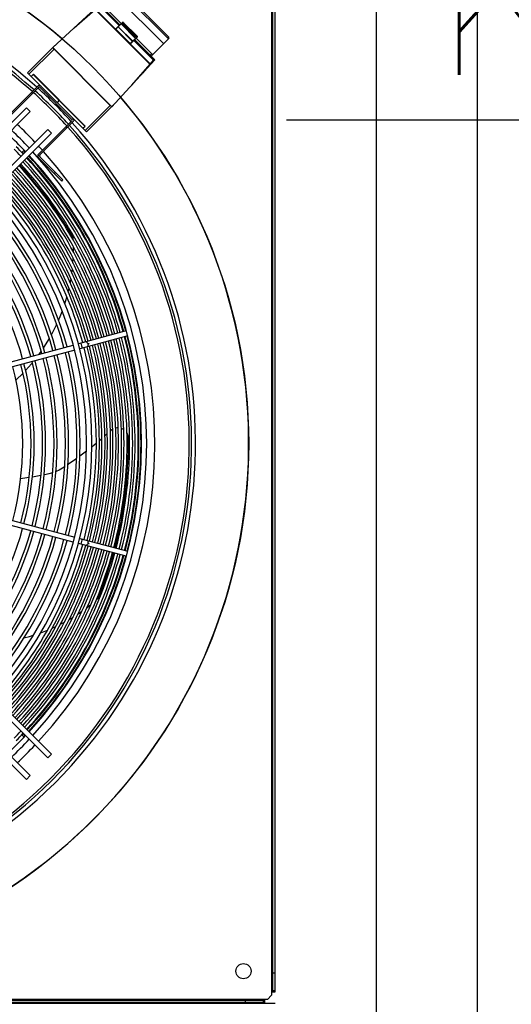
# Model space of a CAD drawing. Header units: centimetres. Extents: x -92429 to 178773, y 2337 to 428125.
# Tile 134 of 138: x 162501 to 162544, y 9605 to 9693. Entities that reach past the tile are written whole.
import ezdxf

# ---------------------------------------------------------------- set-up
doc = ezdxf.new("R2010")
doc.units = ezdxf.units.CM
doc.header["$LTSCALE"] = 50
for name, color, linetype in [('Dach_Ist$0$ARCH_INFO_OPISY_IST', 15, 'Continuous'), ('WL_rurociągi', 1, 'Continuous'), ('WL_urządzenia', 1, 'Continuous')]:
    doc.layers.add(name, color=color, linetype=linetype)
doc.styles.add('Dach_Ist$0$ROMANS-50-CM', font='romans.shx', dxfattribs={"width": 0.8, "height": 10})

msp = doc.modelspace()

# ---------------------------------------------------------------- linework, layer by layer
at = {"layer": 'Dach_Ist$0$ARCH_INFO_OPISY_IST', "color": 8, "ltscale": 0.5, "extrusion": (0, 1, 0), "elevation": 9683.917}
msp.add_lwpolyline([(-162616.805, 2170), (-162524.342, 2170)], dxfattribs=at)
at = {"layer": 'WL_rurociągi'}
for p, q in [((162541.275, 8844.624, 2170), (162541.275, 9737.624, 2170)), ((162532.318, 8864.807, 2170), (162532.318, 9717.441, 2170))]:
    msp.add_line(p, q, dxfattribs=at)
at = {"layer": 'WL_urządzenia', "color": 1, "linetype": 'Continuous'}
for p, q in [((162523.023, 9703.874, 2170), (162523.023, 9606.539, 2170)), ((162523.116, 9606.632, 2170), (162523.116, 9703.781, 2170)), ((162523.301, 9703.874, 2170), (162523.301, 9606.539, 2170)), ((162509.195, 9694.955, 2170), (162513.455, 9690.695, 2170)), ((162509.621, 9695.381, 2170), (162513.881, 9691.121, 2170)), ((162513.881, 9691.317, 2170), (162509.817, 9695.381, 2170)), ((162503.61, 9690.354, 2170), (162507.726, 9694.145, 2170)), ((162509.496, 9692.307, 2170), (162507.691, 9694.113, 2170)), ((162509.562, 9692.373, 2170), (162507.791, 9694.144, 2170)), ((162508.211, 9693.972, 2170), (162509.686, 9692.497, 2170)), ((162505.509, 9692.103, 2170), (162507.381, 9693.722, 2170)), ((162507.381, 9693.722, 2170), (162512.222, 9688.881, 2170)), ((162512.251, 9688.911, 2170), (162507.411, 9693.751, 2170)), ((162509.811, 9692.622, 2170), (162509.195, 9692.006, 2170)), ((162509.204, 9691.989, 2170), (162509.837, 9692.622, 2170)), ((162509.666, 9692.451, 2170), (162510.951, 9691.166, 2170)), ((162510.958, 9691.173, 2170), (162509.673, 9692.458, 2170)), ((162509.909, 9692.55, 2170), (162509.803, 9692.444, 2170)), ((162509.803, 9692.444, 2170), (162510.943, 9691.303, 2170)), ((162509.829, 9692.614, 2170), (162509.901, 9692.542, 2170)), ((162510.927, 9691.335, 2170), (162509.835, 9692.427, 2170)), ((162509.837, 9692.622, 2170), (162509.837, 9692.622, 2170)), ((162511.122, 9691.337, 2170), (162509.837, 9692.622, 2170)), ((162509.837, 9692.451, 2170), (162509.909, 9692.524, 2170)), ((162509.922, 9692.51, 2170), (162509.837, 9692.425, 2170)), ((162509.837, 9692.451, 2170), (162510.951, 9691.337, 2170)), ((162509.909, 9692.523, 2170), (162511.023, 9691.409, 2170)), ((162510.488, 9690.704, 2170), (162509.204, 9691.989, 2170)), ((162509.405, 9692.19, 2170), (162510.69, 9690.905, 2170)), ((162510.701, 9690.917, 2170), (162509.417, 9692.202, 2170)), ((162511.01, 9691.422, 2170), (162510.925, 9691.337, 2170)), ((162511.049, 9691.409, 2170), (162510.943, 9691.303, 2170)), ((162511.023, 9691.409, 2170), (162510.951, 9691.337, 2170)), ((162511.042, 9691.401, 2170), (162511.114, 9691.329, 2170)), ((162503.793, 9690.537, 2170), (162501.368, 9688.112, 2170)), ((162503.801, 9690.53, 2170), (162503.793, 9690.537, 2170)), ((162511.122, 9691.337, 2170), (162510.488, 9690.704, 2170)), ((162510.506, 9690.695, 2170), (162511.122, 9691.311, 2170)), ((162512.612, 9689.191, 2170), (162510.807, 9690.996, 2170)), ((162512.644, 9689.291, 2170), (162510.873, 9691.062, 2170)), ((162510.997, 9691.186, 2170), (162512.472, 9689.712, 2170)), ((162512.348, 9689.587, 2170), (162513.881, 9691.121, 2170)), ((162501.499, 9687.981, 2170), (162503.728, 9690.21, 2170)), ((162503.61, 9690.354, 2170), (162503.61, 9690.349, 2170)), ((162508.854, 9685.11, 2170), (162503.61, 9690.354, 2170)), ((162503.61, 9690.349, 2170), (162503.615, 9690.339, 2170)), ((162503.615, 9690.339, 2170), (162503.625, 9690.324, 2170)), ((162503.625, 9690.324, 2170), (162503.639, 9690.306, 2170)), ((162503.639, 9690.306, 2170), (162503.657, 9690.285, 2170)), ((162503.657, 9690.285, 2170), (162503.679, 9690.261, 2170)), ((162503.679, 9690.261, 2170), (162503.703, 9690.235, 2170)), ((162503.703, 9690.235, 2170), (162503.728, 9690.21, 2170)), ((162503.728, 9690.21, 2170), (162508.71, 9685.228, 2170)), ((162512.249, 9689.685, 2170), (162512.374, 9689.81, 2170)), ((162512.645, 9689.226, 2170), (162508.854, 9685.11, 2170)), ((162512.222, 9688.881, 2170), (162510.603, 9687.009, 2170)), ((162511.601, 9688.093, 2170), (162512.513, 9689.147, 2170)), ((162512.222, 9688.881, 2170), (162512.251, 9688.911, 2170)), ((162512.522, 9689.224, 2170), (162512.251, 9688.911, 2170)), ((162512.522, 9689.224, 2170), (162512.585, 9689.161, 2170)), ((162506.612, 9682.868, 2170), (162501.368, 9688.112, 2170)), ((162501.893, 9687.981, 2170), (162501.696, 9687.784, 2170)), ((162501.879, 9687.968, 2170), (162506.468, 9683.379, 2170)), ((162506.481, 9683.393, 2170), (162501.893, 9687.981, 2170)), ((162502.253, 9686.899, 2170), (162499.238, 9683.884, 2170)), ((162499.336, 9683.786, 2170), (162502.351, 9686.801, 2170)), ((162501.761, 9686.408, 2170), (162501.86, 9686.31, 2170)), ((162502.482, 9686.801, 2170), (162505.301, 9683.983, 2170)), ((162504.171, 9685.677, 2170), (162503.987, 9685.493, 2170)), ((162503.993, 9685.487, 2170), (162504.177, 9685.671, 2170)), ((162506.481, 9682.999, 2170), (162508.71, 9685.228, 2170)), ((162506.612, 9682.868, 2170), (162509.037, 9685.294, 2170)), ((162508.71, 9685.228, 2170), (162508.735, 9685.203, 2170)), ((162509.037, 9685.294, 2170), (162509.03, 9685.301, 2170)), ((162501.27, 9684.999, 2170), (162477.241, 9660.97, 2170)), ((162477.632, 9660.705, 2170), (162501.598, 9684.671, 2170)), ((162501.598, 9684.671, 2170), (162501.27, 9684.999, 2170)), ((162508.735, 9685.203, 2170), (162508.761, 9685.179, 2170)), ((162508.761, 9685.179, 2170), (162508.785, 9685.157, 2170)), ((162508.785, 9685.157, 2170), (162508.806, 9685.139, 2170)), ((162508.806, 9685.139, 2170), (162508.824, 9685.125, 2170)), ((162508.824, 9685.125, 2170), (162508.839, 9685.115, 2170)), ((162508.839, 9685.115, 2170), (162508.849, 9685.11, 2170)), ((162508.849, 9685.11, 2170), (162508.854, 9685.11, 2170)), ((162502.286, 9680.836, 2170), (162505.301, 9683.851, 2170)), ((162502.384, 9680.738, 2170), (162505.399, 9683.753, 2170)), ((162503.171, 9683.098, 2170), (162479.205, 9659.132, 2170)), ((162479.47, 9658.742, 2170), (162503.498, 9682.77, 2170)), ((162503.498, 9682.77, 2170), (162503.171, 9683.098, 2170)), ((162504.809, 9683.36, 2170), (162504.908, 9683.262, 2170)), ((162506.284, 9683.196, 2170), (162506.481, 9683.393, 2170)), ((162500.858, 9681.047, 2170), (162501.065, 9681.254, 2170)), ((162502.3, 9680.823, 2170), (162502.286, 9680.836, 2170)), ((162502.384, 9680.738, 2170), (162502.3, 9680.823, 2170)), ((162502.351, 9680.574, 2170), (162504.416, 9678.509, 2170)), ((162504.514, 9678.608, 2170), (162502.45, 9680.672, 2170)), ((162501.295, 9679.283, 2170), (162500.689, 9679.96, 2170)), ((162503.239, 9676.854, 2170), (162501.295, 9679.283, 2170)), ((162503.761, 9679.165, 2170), (162503.859, 9679.263, 2170)), ((162504.416, 9678.509, 2170), (162504.514, 9678.608, 2170)), ((162504.959, 9674.287, 2170), (162503.239, 9676.854, 2170)), ((162505.304, 9673.709, 2170), (162504.959, 9674.287, 2170)), ((162505.351, 9673.618, 2170), (162505.304, 9673.709, 2170)), ((162505.409, 9673.443, 2170), (162505.351, 9673.618, 2170)), ((162505.43, 9673.289, 2170), (162505.409, 9673.443, 2170)), ((162505.432, 9673.258, 2170), (162505.43, 9673.289, 2170)), ((162505.45, 9672.21, 2170), (162505.451, 9672.654, 2170)), ((162505.404, 9671.235, 2170), (162505.431, 9671.65, 2170)), ((162505.306, 9670.323, 2170), (162505.354, 9670.711, 2170)), ((162505.164, 9669.465, 2170), (162505.204, 9669.679, 2170)), ((162505.204, 9669.679, 2170), (162505.231, 9669.83, 2170)), ((162504.985, 9668.655, 2170), (162505.067, 9669, 2170)), ((162504.687, 9667.612, 2170), (162504.869, 9668.216, 2170)), ((162504.331, 9666.625, 2170), (162504.453, 9666.939, 2170)), ((162504.13, 9666.142, 2170), (162504.331, 9666.625, 2170)), ((162503.494, 9664.852, 2170), (162503.923, 9665.69, 2170)), ((162503.923, 9665.69, 2170), (162503.964, 9665.777, 2170)), ((162510.134, 9665.207, 2170), (162505.881, 9664.068, 2170)), ((162502.963, 9663.961, 2170), (162503.307, 9664.523, 2170)), ((162510.254, 9664.76, 2170), (162506.001, 9663.62, 2170)), ((162490.927, 9660.061, 2170), (162505.433, 9663.948, 2170)), ((162505.553, 9663.5, 2170), (162491.047, 9659.613, 2170)), ((162502.395, 9663.134, 2170), (162502.581, 9663.392, 2170)), ((162502.785, 9663.69, 2170), (162502.963, 9663.961, 2170)), ((162501.204, 9661.697, 2170), (162501.737, 9662.297, 2170)), ((162501.737, 9662.297, 2170), (162501.801, 9662.373, 2170)), ((162500.349, 9660.85, 2170), (162500.974, 9661.457, 2170)), ((162508.808, 9656.406, 2170), (162508.762, 9656.366, 2170)), ((162508.925, 9656.488, 2170), (162508.808, 9656.406, 2170)), ((162509.303, 9656.61, 2170), (162509.199, 9656.594, 2170)), ((162509.411, 9656.614, 2170), (162509.303, 9656.61, 2170)), ((162509.829, 9656.505, 2170), (162509.691, 9656.565, 2170)), ((162509.908, 9656.458, 2170), (162509.829, 9656.505, 2170)), ((162507.964, 9655.65, 2170), (162507.753, 9655.468, 2170)), ((162508.443, 9656.074, 2170), (162508.238, 9655.89, 2170)), ((162508.447, 9656.077, 2170), (162508.443, 9656.074, 2170)), ((162508.762, 9656.366, 2170), (162508.718, 9656.325, 2170)), ((162510.209, 9656.126, 2170), (162510.196, 9656.151, 2170)), ((162510.279, 9655.959, 2170), (162510.209, 9656.126, 2170)), ((162510.315, 9655.777, 2170), (162510.279, 9655.959, 2170)), ((162510.32, 9655.7, 2170), (162510.315, 9655.777, 2170)), ((162510.315, 9654.43, 2170), (162510.32, 9655.7, 2170)), ((162507.476, 9655.235, 2170), (162507.077, 9654.908, 2170)), ((162505.73, 9653.882, 2170), (162505.014, 9653.381, 2170)), ((162506.608, 9654.538, 2170), (162506.016, 9654.09, 2170)), ((162510.121, 9651.362, 2170), (162510.315, 9654.43, 2170)), ((162504.465, 9653.023, 2170), (162504.174, 9652.865, 2170)), ((162504.655, 9653.142, 2170), (162504.465, 9653.023, 2170)), ((162504.67, 9653.151, 2170), (162504.655, 9653.142, 2170)), ((162505.014, 9653.381, 2170), (162504.961, 9653.346, 2170)), ((162500.94, 9652.116, 2170), (162500.762, 9652.093, 2170)), ((162501.519, 9652.2, 2170), (162500.94, 9652.116, 2170)), ((162502.562, 9652.378, 2170), (162501.804, 9652.245, 2170)), ((162503.039, 9652.473, 2170), (162502.847, 9652.434, 2170)), ((162503.271, 9652.526, 2170), (162503.039, 9652.473, 2170)), ((162503.572, 9652.616, 2170), (162503.271, 9652.526, 2170)), ((162503.608, 9652.628, 2170), (162503.572, 9652.616, 2170)), ((162504.174, 9652.865, 2170), (162503.897, 9652.737, 2170)), ((162479.205, 9651.282, 2170), (162503.171, 9627.316, 2170)), ((162503.498, 9627.643, 2170), (162479.47, 9651.672, 2170)), ((162509.664, 9648.289, 2170), (162510.121, 9651.362, 2170)), ((162505.433, 9646.466, 2170), (162490.927, 9650.353, 2170)), ((162491.047, 9650.8, 2170), (162505.553, 9646.913, 2170)), ((162477.241, 9649.443, 2170), (162501.27, 9625.415, 2170)), ((162501.598, 9625.742, 2170), (162477.632, 9649.708, 2170)), ((162509.135, 9645.954, 2170), (162509.664, 9648.289, 2170)), ((162506.001, 9646.793, 2170), (162510.254, 9645.654, 2170)), ((162510.134, 9645.206, 2170), (162505.881, 9646.346, 2170)), ((162507.983, 9642.326, 2170), (162508.947, 9645.262, 2170)), ((162508.947, 9645.262, 2170), (162509.015, 9645.506, 2170)), ((162507.595, 9641.452, 2170), (162507.697, 9641.605, 2170)), ((162507.697, 9641.605, 2170), (162507.74, 9641.698, 2170)), ((162507.74, 9641.698, 2170), (162507.983, 9642.326, 2170)), ((162506.649, 9640.661, 2170), (162506.999, 9640.934, 2170)), ((162507.463, 9641.32, 2170), (162507.487, 9641.341, 2170)), ((162507.487, 9641.341, 2170), (162507.595, 9641.452, 2170)), ((162505.073, 9639.612, 2170), (162505.409, 9639.813, 2170)), ((162505.852, 9640.097, 2170), (162506.195, 9640.331, 2170)), ((162503.561, 9638.838, 2170), (162503.884, 9638.986, 2170)), ((162504.31, 9639.196, 2170), (162504.503, 9639.296, 2170)), ((162504.503, 9639.296, 2170), (162504.638, 9639.368, 2170)), ((162501.054, 9637.966, 2170), (162501.559, 9638.104, 2170)), ((162501.559, 9638.104, 2170), (162501.881, 9638.201, 2170)), ((162502.556, 9638.431, 2170), (162503.144, 9638.659, 2170)), ((162501.065, 9629.159, 2170), (162500.858, 9629.366, 2170)), ((162503.171, 9627.316, 2170), (162503.498, 9627.643, 2170)), ((162501.27, 9625.415, 2170), (162501.598, 9625.742, 2170)), ((162523.301, 9608.208, 2170), (162523.116, 9608.208, 2170)), ((162523.301, 9606.632, 2170), (162523.116, 9606.632, 2170)), ((162523.116, 9606.539, 2170), (162523.116, 9606.632, 2170)), ((162522.374, 9605.89, 2170), (162425.039, 9605.89, 2170)), ((162425.132, 9605.798, 2170), (162522.281, 9605.798, 2170)), ((162520.705, 9605.612, 2170), (162520.705, 9605.798, 2170)), ((162522.281, 9605.798, 2170), (162522.281, 9605.612, 2170)), ((162522.281, 9605.798, 2170), (162522.374, 9605.798, 2170)), ((162522.374, 9605.89, 2170), (162522.374, 9605.612, 2170)), ((162522.652, 9605.89, 2170), (162522.374, 9605.89, 2170)), ((162523.023, 9606.261, 2170), (162522.652, 9605.89, 2170)), ((162523.301, 9606.539, 2170), (162523.023, 9606.539, 2170)), ((162523.023, 9606.539, 2170), (162523.023, 9606.261, 2170)), ((162523.347, 9605.519, 2170), (162417.391, 9605.519, 2170)), ((162425.039, 9605.612, 2170), (162522.374, 9605.612, 2170))]:
    msp.add_line(p, q, dxfattribs=at)
for points in [[(162509.673, 9692.458, -0.408521), (162509.644, 9692.455)], [(162509.644, 9692.455, 0.390705), (162509.666, 9692.451)], [(162509.834, 9692.45, -0.05258), (162509.803, 9692.444)], [(162509.803, 9692.444, 0.080505), (162509.835, 9692.427)], [(162509.829, 9692.614, -0.308911), (162509.811, 9692.622)], [(162509.837, 9692.451, 0.213001), (162509.834, 9692.45)], [(162509.834, 9692.45, -0.372564), (162509.835, 9692.427)], [(162509.909, 9692.524, -0.308911), (162509.901, 9692.542)], [(162509.922, 9692.51, -0.350781), (162509.909, 9692.55)], [(162509.204, 9691.989, 0.279695), (162509.195, 9692.006)], [(162509.405, 9692.19, -0.039959), (162509.391, 9692.202)], [(162509.417, 9692.202, -0.413807), (162509.391, 9692.202)], [(162510.927, 9691.335, -0.372564), (162510.95, 9691.334)], [(162511.05, 9691.409, -0.350781), (162511.01, 9691.422)], [(162511.042, 9691.401, -0.308911), (162511.023, 9691.409)], [(162510.506, 9690.695, 0.279695), (162510.488, 9690.704)], [(162510.702, 9690.891, -0.039959), (162510.69, 9690.905)], [(162510.702, 9690.891, -0.413807), (162510.701, 9690.917)], [(162510.927, 9691.335, 0.080505), (162510.943, 9691.303)], [(162510.943, 9691.303, -0.05258), (162510.95, 9691.334)], [(162510.951, 9691.166, 0.390705), (162510.955, 9691.144)], [(162510.95, 9691.334, 0.213001), (162510.951, 9691.337)], [(162510.955, 9691.144, -0.408521), (162510.958, 9691.173)], [(162511.122, 9691.311, -0.308911), (162511.114, 9691.329)], [(162512.222, 9688.881, 0.050409), (162512.255, 9688.849)], [(162512.222, 9688.881, 0.039903), (162512.255, 9688.849)], [(162512.251, 9688.911, 0.395256), (162512.255, 9688.849)], [(162512.513, 9689.147, -0.383826), (162512.522, 9689.224)], [(162504.187, 9685.687, -0.207794), (162504.171, 9685.677)], [(162504.187, 9685.687, 0.207794), (162504.177, 9685.671)], [(162506.603, 9664.261, 0.407676), (162506.844, 9664.086, 0.407676), (162506.723, 9663.814)], [(162506.085, 9664.122, 0.037253), (162506.154, 9663.901, 0.037253), (162506.205, 9663.675)], [(162506.205, 9646.738, 0.037253), (162506.154, 9646.512, 0.037253), (162506.085, 9646.291)], [(162506.723, 9646.6, 0.407676), (162506.844, 9646.327, 0.407676), (162506.603, 9646.152)]]:
    msp.add_lwpolyline(points, format="xyb", dxfattribs=at)
for centre, radius in [((162473.707, 9655.207, 2170), 47.277), ((162520.52, 9608.393, 2170), 0.672), ((162520.52, 9608.393, 2170), 0.672)]:
    msp.add_circle(centre, radius, dxfattribs=at)
for centre, radius, start, end in [((162473.707, 9655.207, 2170), 47.277, 49.44157, 40.55843), ((162473.707, 9655.207, 2170), 42.566, 47.99606, 42.00394), ((162473.707, 9655.207, 2170), 42.222, 48.02047, 41.97953), ((162473.707, 9655.207, 2170), 42.012, 48.03557, 41.96443), ((162509.824, 9692.609, 2170), 0.0185, 45, 135), ((162509.85, 9692.438, 2170), 0.0185, 135, 225), ((162509.896, 9692.537, 2170), 0.0185, 315, 45), ((162511.037, 9691.396, 2170), 0.0185, 45, 135), ((162510.938, 9691.35, 2170), 0.0185, 225, 315), ((162511.109, 9691.324, 2170), 0.0185, 315, 45), ((162513.783, 9691.219, 2170), 0.139, 315, 45), ((162512.611, 9689.258, 2170), 0.0464, 317.35465, 45), ((162473.707, 9655.207, 2170), 42.012, 42.15432, 47.84568), ((162473.707, 9655.207, 2170), 42.222, 42.16846, 47.83154), ((162502.417, 9686.736, 2170), 0.232, 45, 135), ((162473.707, 9655.207, 2170), 42.566, 42.19134, 47.80866), ((162502.417, 9686.736, 2170), 0.0927, 45, 135), ((162473.707, 9655.207, 2170), 38.964, 43.36403, 46.63597), ((162505.236, 9683.917, 2170), 0.0927, 315, 45), ((162505.236, 9683.917, 2170), 0.232, 315, 45), ((162473.707, 9655.207, 2170), 37.775, 43.31252, 46.68748), ((162473.707, 9655.207, 2170), 38.239, 43.33298, 46.66702), ((162473.707, 9655.207, 2170), 37.205, 43.28663, 44.6431), ((162473.707, 9655.207, 2170), 37.483, 43.29935, 44.64575), ((162473.707, 9655.207, 2170), 37.544, 43.3021, 43.58515), ((162473.707, 9655.207, 2170), 37.729, 43.31044, 43.5921), ((162473.707, 9655.207, 2170), 38.239, 317.36195, 42.63805), ((162473.707, 9655.207, 2170), 38.964, 41.93151, 42.68206), ((162473.707, 9655.207, 2170), 38.964, 317.31794, 41.72673), ((162473.707, 9655.207, 2170), 36.714, 15.36167, 42.5399), ((162473.707, 9655.207, 2170), 36.992, 15.35895, 42.5584), ((162473.707, 9655.207, 2170), 37.205, 15.3569, 42.57237), ((162473.707, 9655.207, 2170), 37.483, 15.35425, 42.59039), ((162473.707, 9655.207, 2170), 37.544, 15.35368, 42.59428), ((162473.707, 9655.207, 2170), 37.729, 15.35194, 42.60611), ((162473.707, 9655.207, 2170), 37.775, 317.39095, 42.60905), ((162502.515, 9680.738, 2170), 0.232, 158.57818, 225), ((162502.515, 9680.738, 2170), 0.0927, 135, 225), ((162473.707, 9655.207, 2170), 35.52, 15.37383, 42.45713), ((162473.707, 9655.207, 2170), 35.732, 15.37161, 42.47228), ((162473.707, 9655.207, 2170), 36.011, 15.36874, 42.49181), ((162473.707, 9655.207, 2170), 36.223, 15.36657, 42.50655), ((162473.707, 9655.207, 2170), 36.501, 15.36378, 42.52556), ((162473.707, 9655.207, 2170), 34.26, 15.38758, 42.36358), ((162473.707, 9655.207, 2170), 34.538, 15.38445, 42.38482), ((162473.707, 9655.207, 2170), 34.751, 15.3821, 42.40084), ((162473.707, 9655.207, 2170), 35.029, 15.37907, 42.42148), ((162473.707, 9655.207, 2170), 35.242, 15.37678, 42.43706), ((162473.707, 9655.207, 2170), 33.372, 317.70664, 42.29336), ((162473.707, 9655.207, 2170), 33.769, 15.39321, 42.32524), ((162473.707, 9655.207, 2170), 34.048, 15.39, 42.3471), ((162473.707, 9655.207, 2170), 32.051, 15.41429, 42.18169), ((162473.707, 9655.207, 2170), 32.329, 15.41073, 42.20596), ((162473.707, 9655.207, 2170), 32.908, 317.74479, 42.25521), ((162473.707, 9655.207, 2170), 31.032, 15.4279, 42.08907), ((162473.707, 9655.207, 2170), 31.31, 15.4241, 42.11495), ((162473.707, 9655.207, 2170), 29.272, 15.45362, 41.9139), ((162473.707, 9655.207, 2170), 30.013, 15.44243, 41.99015), ((162473.707, 9655.207, 2170), 30.291, 15.43836, 42.01781), ((162473.707, 9655.207, 2170), 28.253, 15.46998, 41.80248), ((162473.707, 9655.207, 2170), 28.994, 15.45797, 41.88426), ((162473.707, 9655.207, 2170), 36.011, 345.36874, 14.63126), ((162473.707, 9655.207, 2170), 36.223, 345.36657, 14.63343), ((162473.707, 9655.207, 2170), 36.501, 345.36378, 14.63622), ((162473.707, 9655.207, 2170), 36.714, 345.36167, 14.63833), ((162473.707, 9655.207, 2170), 36.992, 345.35895, 14.64105), ((162473.707, 9655.207, 2170), 37.205, 345.3569, 14.6431), ((162473.707, 9655.207, 2170), 37.483, 345.35425, 14.64575), ((162473.707, 9655.207, 2170), 37.544, 345.35368, 14.64632), ((162473.707, 9655.207, 2170), 37.729, 345.35194, 14.64806), ((162473.707, 9655.207, 2170), 33.769, 345.39321, 14.60679), ((162473.707, 9655.207, 2170), 34.048, 345.39, 14.61), ((162473.707, 9655.207, 2170), 34.26, 345.38757, 14.61243), ((162473.707, 9655.207, 2170), 34.538, 345.38445, 14.61555), ((162473.707, 9655.207, 2170), 34.751, 345.3821, 14.6179), ((162473.707, 9655.207, 2170), 35.029, 345.37907, 14.62093), ((162473.707, 9655.207, 2170), 35.242, 345.37678, 14.62322), ((162473.707, 9655.207, 2170), 35.52, 345.37383, 14.62617), ((162473.707, 9655.207, 2170), 35.732, 345.37161, 14.62839), ((162473.707, 9655.207, 2170), 29.272, 345.45362, 14.54638), ((162473.707, 9655.207, 2170), 30.013, 345.44243, 14.55757), ((162473.707, 9655.207, 2170), 30.291, 345.43836, 14.56164), ((162473.707, 9655.207, 2170), 31.032, 345.4279, 14.5721), ((162473.707, 9655.207, 2170), 31.31, 345.4241, 14.5759), ((162473.707, 9655.207, 2170), 32.051, 345.41429, 14.58571), ((162473.707, 9655.207, 2170), 32.329, 345.41073, 14.58927), ((162473.707, 9655.207, 2170), 27.234, 345.48757, 14.51243), ((162473.707, 9655.207, 2170), 27.975, 345.47466, 14.52534), ((162473.707, 9655.207, 2170), 28.253, 345.46998, 14.53002), ((162473.707, 9655.207, 2170), 28.994, 345.45797, 14.54203), ((162473.707, 9655.207, 2170), 28.253, 318.19752, 344.53002), ((162473.707, 9655.207, 2170), 28.994, 318.11574, 344.54203), ((162473.707, 9655.207, 2170), 29.272, 318.0861, 344.54638), ((162473.707, 9655.207, 2170), 30.013, 318.00985, 344.55757), ((162473.707, 9655.207, 2170), 30.291, 317.98219, 344.56164), ((162473.707, 9655.207, 2170), 31.032, 317.91093, 344.5721), ((162473.707, 9655.207, 2170), 31.31, 317.88505, 344.5759), ((162473.707, 9655.207, 2170), 32.051, 317.81831, 344.58571), ((162473.707, 9655.207, 2170), 32.329, 317.79404, 344.58927), ((162473.707, 9655.207, 2170), 33.769, 317.67476, 344.60679), ((162473.707, 9655.207, 2170), 34.048, 317.6529, 344.61), ((162473.707, 9655.207, 2170), 34.26, 317.63642, 344.61242), ((162473.707, 9655.207, 2170), 34.538, 317.61518, 344.61555), ((162473.707, 9655.207, 2170), 34.751, 317.59916, 344.6179), ((162473.707, 9655.207, 2170), 35.029, 317.57852, 344.62093), ((162473.707, 9655.207, 2170), 35.242, 317.56294, 344.62322), ((162473.707, 9655.207, 2170), 35.52, 317.54287, 344.62617), ((162473.707, 9655.207, 2170), 35.732, 317.52772, 344.62839), ((162473.707, 9655.207, 2170), 36.011, 317.50819, 344.63126), ((162473.707, 9655.207, 2170), 36.223, 317.49345, 344.63343), ((162473.707, 9655.207, 2170), 36.501, 317.47444, 344.63622), ((162473.707, 9655.207, 2170), 36.714, 317.4601, 344.63833), ((162473.707, 9655.207, 2170), 36.992, 317.4416, 344.64105), ((162473.707, 9655.207, 2170), 37.205, 317.42763, 344.6431), ((162473.707, 9655.207, 2170), 37.483, 317.40961, 344.64575), ((162473.707, 9655.207, 2170), 37.544, 317.40572, 344.64632), ((162473.707, 9655.207, 2170), 37.729, 317.39389, 344.64806), ((162473.707, 9655.207, 2170), 37.205, 315.3569, 316.71337), ((162473.707, 9655.207, 2170), 37.483, 315.35425, 316.70065), ((162473.707, 9655.207, 2170), 37.544, 316.41485, 316.6979), ((162473.707, 9655.207, 2170), 37.729, 316.4079, 316.68956), ((162473.707, 9655.207, 2170), 37.775, 313.31252, 316.68748), ((162473.707, 9655.207, 2170), 38.239, 313.33298, 316.66702), ((162473.707, 9655.207, 2170), 38.964, 313.36403, 316.63597)]:
    msp.add_arc(centre, radius, start, end, dxfattribs=at)

# ---------------------------------------------------------------- texts
at = {"layer": 'Dach_Ist$0$ARCH_INFO_OPISY_IST', "color": 8, "insert": (162616.805, 9687.951, 2170), "char_height": 20, "width": 343.59223, "attachment_point": 9, "style": 'Dach_Ist$0$ROMANS-50-CM'}
msp.add_mtext('{\\W1;ks%%C70}', dxfattribs=at)

doc.saveas('drawing.dxf')
